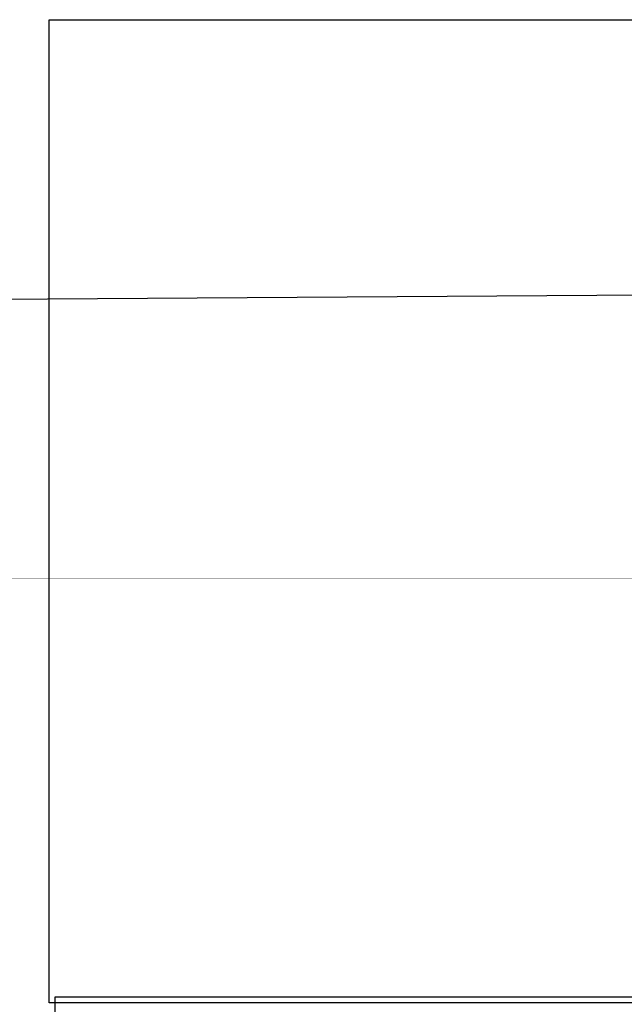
# Model space of a CAD drawing. Header units: feet. Extents: x 850675 to 1077306, y 463961 to 606658.
# Tile 69 of 77: x 922351 to 936394, y 583767 to 606658. Entities that reach past the tile are written whole.
import ezdxf

# ---------------------------------------------------------------- set-up
doc = ezdxf.new("R2010")
doc.units = ezdxf.units.FT
doc.header["$MEASUREMENT"] = 0
doc.linetypes.add('DASHED', pattern=[0.75, 0.5, -0.25])
doc.layers.add('MATCHLINE', color=7, linetype='DASHED')
doc.layers.add('MrSID', color=251, linetype='Continuous', transparency=0.2)
picture_1 = doc.add_image_def('image9.sid', size_in_pixel=(6307, 6968))
picture_2 = doc.add_image_def('image10.sid', size_in_pixel=(6310, 6968))
picture_3 = doc.add_image_def('image11.jpg', size_in_pixel=(1570, 944))

msp = doc.modelspace()

# ---------------------------------------------------------------- linework, layer by layer
at = {"layer": 'MATCHLINE', "color": 1, "const_width": 1, "flags": 128}
for points in [[(963828.314, 593674.117), (899094.3378, 593674.117)], [(963828.314, 589618.3068), (899094.3378, 589618.3068)], [(963828.314, 585562.4967), (899094.3378, 585562.4967)]]:
    msp.add_lwpolyline(points, dxfattribs=at)

# ---------------------------------------------------------------- pictures from other files: only their frames are drawn
at = {"layer": 'MrSID'}
image = msp.add_image(picture_1, insert=(923032.3596, 583797.4211), size_in_units=(20692.2572, 22860.8924), dxfattribs=at)
image.dxf.flags = 7
image = msp.add_image(picture_3, insert=(851552.7296, 463961.3689), size_in_units=(225757.9943, 135742.3864), rotation=0.370518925, dxfattribs=at)
image.dxf.flags = 7
image = msp.add_image(picture_2, insert=(923173.4221, 561079.8586), size_in_units=(20702.0997, 22860.8924), dxfattribs=at)
image.dxf.flags = 7

doc.saveas('drawing.dxf')
